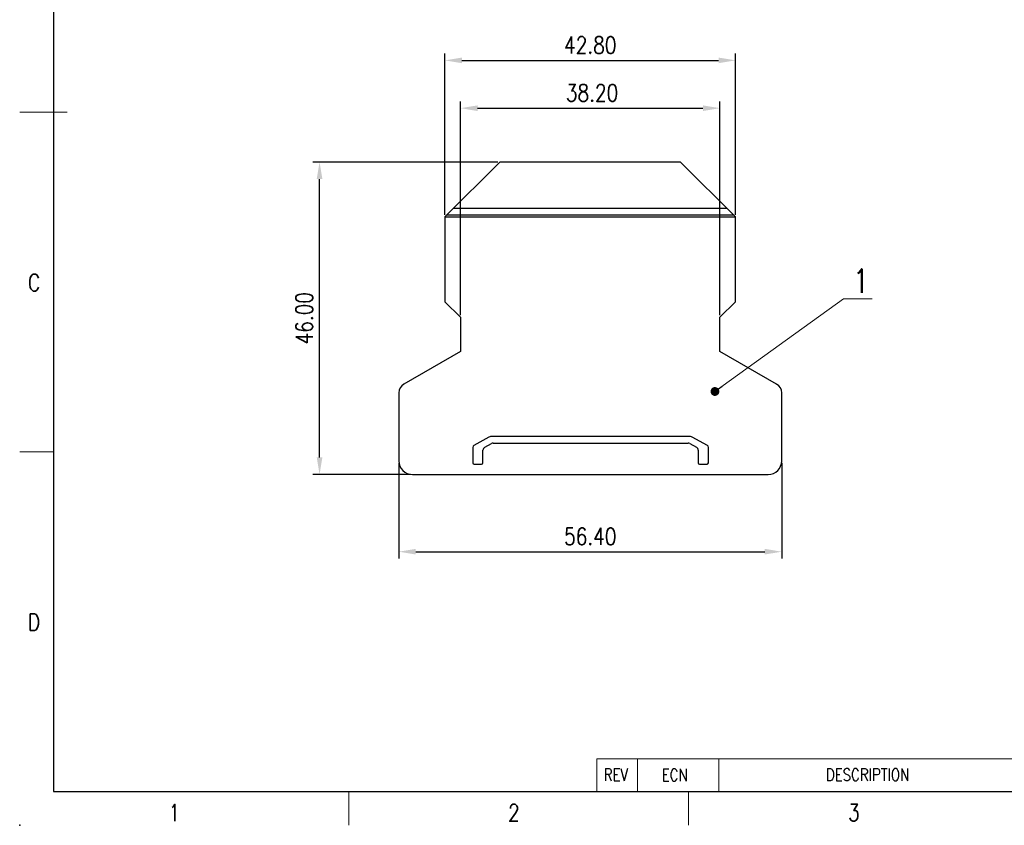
# Model space of a CAD drawing. Header units: inches. Extents: x 2264 to 3980, y -879 to 1385.
# Tile 1 of 4: x 2264 to 2409, y 1175 to 1294. Entities that reach past the tile are written whole.
import ezdxf
from ezdxf.enums import TextEntityAlignment as Align

# ---------------------------------------------------------------- set-up
doc = ezdxf.new("R2010")
doc.units = ezdxf.units.IN
doc.header["$MEASUREMENT"] = 0
doc.layers.get('0').update_dxf_attribs({"lineweight": 30})
doc.layers.get('Defpoints').update_dxf_attribs({"lineweight": 13})
for name, color, linetype, lineweight in [('TEXT', 6, 'Continuous', 13), ('尺寸线', 3, 'Continuous', 13), ('轮廓线', 7, 'Continuous', 30)]:
    doc.layers.add(name, color=color, linetype=linetype, lineweight=lineweight)
doc.layers.add('尺寸层', color=3, linetype='Continuous')
doc.styles.add('Romans-高1.8', font='romans.shx', dxfattribs={"width": 0.8, "height": 1.8})
doc.styles.add('romans-高2.5', font='romans.shx', dxfattribs={"width": 0.8, "height": 2.5})
doc.styles.add('romans-高3.5', font='romans.shx', dxfattribs={"width": 0.8, "height": 3.5})
doc.styles.add('SIMPLEX-V1.1', font='romans.shx')
doc.styles.add('宋体-高2.5', font='txt', dxfattribs={"width": 0.8, "height": 2.5})
doc.dimstyles.new('A4_1-Rev.1.1', dxfattribs={"dimtxt": 2.5, "dimasz": 2.5, "dimexe": 1, "dimexo": 0.3, "dimgap": 1, "dimtad": 1, "dimzin": 1, "dimdsep": 46, "dimtxsty": 'romans-高2.5', "dimcen": 1, "dimclrd": 256, "dimclre": 256, "dimclrt": 256, "dimadec": 1, "dimazin": 0, "dimtfac": 1, "dimtmove": 0, "dimatfit": 3, "dimfxl": 1, "dimtolj": 1, "dimtzin": 0, "dimlwd": -1, "dimlwe": -1, "dimarcsym": 0})
doc.dimstyles.new('ISO-25-ASM-Rev.1.1', dxfattribs={"dimtxt": 3, "dimasz": 2.5, "dimexe": 1, "dimexo": 1, "dimgap": 1, "dimtad": 1, "dimzin": 1, "dimdsep": 46, "dimtxsty": 'SIMPLEX-V1.1', "dimcen": 1, "dimclrd": 256, "dimclre": 256, "dimclrt": 256, "dimadec": 1, "dimazin": 0, "dimtfac": 1, "dimtmove": 0, "dimatfit": 3, "dimfxl": 1, "dimtolj": 1, "dimtzin": 0, "dimlwd": -1, "dimlwe": -1, "dimarcsym": 0})

# ---------------------------------------------------------------- blocks, each defined once
blk = doc.blocks.new('FOR-1754 Rev.1.1-A4客户图')
at = {"layer": 'TEXT'}
for p, q in [((-287, 50), (-292, 50)), ((-243.5, 0), (-243.5, -5)), ((-193.5, 0), (-193.5, -5))]:
    blk.add_line(p, q, dxfattribs=at)
at = {"layer": '尺寸线'}
for p, q in [((-285, 100), (-292, 100)), ((-207, 4.8), (-120, 4.8)), ((-207, 4.8), (-207, 0)), ((-201, 4.8), (-201, 0)), ((-189, 4.8), (-189, 0))]:
    blk.add_line(p, q, dxfattribs=at)
at = {"layer": '轮廓线'}
for p, q in [((-287, 200), (-287, 0)), ((-287, 0), (-74.67, 0))]:
    blk.add_line(p, q, dxfattribs=at)
blk.add_point((-292, -5), dxfattribs=at)
at = {"layer": 'TEXT', "width": 0.8}
for s, height, style, p in [('C', 2.5, 'romans-高2.5', (-290.78, 73.66)), ('D', 2.5, 'romans-高2.5', (-290.78, 23.66)), ('REV', 1.8, 'Romans-高1.8', (-205.97, 1.55)), ('ECN', 1.8, 'Romans-高1.8', (-197.43, 1.52)), ('DESCRIPTION', 1.8, 'Romans-高1.8', (-173.25, 1.55)), ('1', 2.5, 'romans-高2.5', (-270.07, -4.41)), ('2', 2.5, 'romans-高2.5', (-220.07, -4.41)), ('3', 2.5, 'romans-高2.5', (-169.99, -4.37))]:
    blk.add_text(s, height=height, dxfattribs=dict(at, style=style)).set_placement(p)
at = {"layer": '尺寸线', "style": '宋体-高2.5', "width": 0.8}
blk.add_attdef('/', text='', height=2.5, dxfattribs=at).set_placement((-55.64, 31.97), align=Align.MIDDLE_LEFT)
at = {"layer": '尺寸线', "width": 0.8}
for tag, height, style, p in [('/', 2.5, 'romans-高2.5', (-94.89, 30.44)), ('/', 2.5, 'romans-高2.5', (-96.71, 25.38)), ('/', 2.5, 'romans-高2.5', (-102.11, 20.6)), ('15EDGKNM-3.81-XXP-1Y-1000A(H)', 3.5, 'romans-高3.5', (-40.89, 11.73)), ('CENGMZ_2018.10.18', 2.5, 'romans-高2.5', (-97.54, 6.17)), ('15EDGKNM-3.5-C04', 2.5, 'romans-高2.5', (-47.36, 6.2)), ('T0-1', 2.5, 'romans-高2.5', (-5.69, 6.17)), ('CUSTOMER_DRAWING', 2.5, 'romans-高2.5', (-56.48, 1.21)), ('2:1', 2.5, 'romans-高2.5', (-23.28, 1.2)), ('1/1', 2.5, 'romans-高2.5', (-5.77, 1.37))]:
    blk.add_attdef(tag, text='', height=height, dxfattribs=dict(at, style=style)).set_placement(p, align=Align.CENTER)
blk = doc.blocks.new('*D37')
at = {"layer": 'Defpoints', "color": 0}
for p in [(2308.59, 1272.81), (2335.15, 1272.81), (2322.26, 1226.81)]:
    blk.add_point(p, dxfattribs=at)
at = {"layer": '尺寸层'}
for p, q in [((2334.85, 1272.81), (2307.59, 1272.81)), ((2308.59, 1229.31), (2308.59, 1270.31)), ((2321.96, 1226.81), (2307.59, 1226.81))]:
    blk.add_line(p, q, dxfattribs=at)
for points in [[(2308.17, 1270.31), (2309, 1270.31), (2308.59, 1272.81)], [(2308.17, 1229.31), (2309, 1229.31), (2308.59, 1226.81)]]:
    blk.add_solid(points, dxfattribs=at)
at = {"layer": '尺寸层', "insert": (2306.34, 1249.81), "char_height": 2.5, "attachment_point": 5, "rotation": 90, "style": 'romans-高2.5'}
blk.add_mtext('\\A1;46.00', dxfattribs=at)
blk = doc.blocks.new('*D38')
at = {"layer": 'Defpoints', "color": 0}
for p in [(2369.86, 1287.78), (2327.06, 1264.72), (2369.86, 1264.72)]:
    blk.add_point(p, dxfattribs=at)
at = {"layer": '尺寸层'}
for p, q in [((2327.06, 1265.02), (2327.06, 1288.78)), ((2369.86, 1265.02), (2369.86, 1288.78)), ((2329.56, 1287.78), (2367.36, 1287.78))]:
    blk.add_line(p, q, dxfattribs=at)
for points in [[(2329.56, 1288.19), (2329.56, 1287.36), (2327.06, 1287.78)], [(2367.36, 1288.19), (2367.36, 1287.36), (2369.86, 1287.78)]]:
    blk.add_solid(points, dxfattribs=at)
at = {"layer": '尺寸层', "insert": (2348.46, 1290.03), "char_height": 2.5, "attachment_point": 5, "style": 'romans-高2.5'}
blk.add_mtext('\\A1;42.80', dxfattribs=at)
blk = doc.blocks.new('*D39')
at = {"layer": 'Defpoints', "color": 0}
for p in [(2320.26, 1228.81), (2376.66, 1228.81), (2376.66, 1215.43)]:
    blk.add_point(p, dxfattribs=at)
at = {"layer": '尺寸层'}
for p, q in [((2320.26, 1228.51), (2320.26, 1214.43)), ((2376.66, 1228.51), (2376.66, 1214.43)), ((2322.76, 1215.43), (2374.16, 1215.43))]:
    blk.add_line(p, q, dxfattribs=at)
for points in [[(2322.76, 1215.85), (2322.76, 1215.02), (2320.26, 1215.43)], [(2374.16, 1215.85), (2374.16, 1215.02), (2376.66, 1215.43)]]:
    blk.add_solid(points, dxfattribs=at)
at = {"layer": '尺寸层', "insert": (2348.46, 1217.68), "char_height": 2.5, "attachment_point": 5, "style": 'romans-高2.5'}
blk.add_mtext('\\A1;56.40', dxfattribs=at)
blk = doc.blocks.new('*D42')
at = {"layer": 'Defpoints', "color": 0}
for p in [(2367.56, 1280.74), (2329.36, 1249.95), (2367.56, 1249.95)]:
    blk.add_point(p, dxfattribs=at)
at = {"layer": '尺寸层'}
for p, q in [((2329.36, 1250.25), (2329.36, 1281.74)), ((2331.86, 1280.74), (2365.06, 1280.74)), ((2367.56, 1250.25), (2367.56, 1281.74))]:
    blk.add_line(p, q, dxfattribs=at)
for points in [[(2331.86, 1281.15), (2331.86, 1280.32), (2329.36, 1280.74)], [(2365.06, 1281.15), (2365.06, 1280.32), (2367.56, 1280.74)]]:
    blk.add_solid(points, dxfattribs=at)
at = {"layer": '尺寸层', "insert": (2348.73, 1282.99), "char_height": 2.5, "attachment_point": 5, "style": 'romans-高2.5'}
blk.add_mtext('\\A1;38.20', dxfattribs=at)
blk = doc.blocks.new('_Dot-Rev.1.1')
at = {"color": 0, "linetype": 'ByBlock', "lineweight": -2}
blk.add_line((-0.5, 0), (-1, 0), dxfattribs=at)
at = {"color": 0, "linetype": 'ByBlock', "lineweight": 100, "const_width": 0.5}
blk.add_lwpolyline([(-0.25, 0, 1), (0.25, 0, 1)], format="xyb", close=True, dxfattribs=at)

msp = doc.modelspace()

# ---------------------------------------------------------------- linework, layer by layer
at = {"color": 7, "linetype": 'Continuous'}
for p, q in [((2327.061, 1264.718), (2335.154, 1272.811)), ((2361.769, 1272.811), (2335.154, 1272.811)), ((2369.861, 1264.718), (2361.769, 1272.811)), ((2327.061, 1264.718), (2369.861, 1264.718)), ((2327.061, 1264.718), (2327.061, 1252.245)), ((2369.591, 1264.989), (2327.332, 1264.989)), ((2328.361, 1266.018), (2368.561, 1266.018)), ((2369.861, 1252.245), (2369.861, 1264.718)), ((2327.061, 1252.245), (2329.361, 1249.945)), ((2367.561, 1249.945), (2369.861, 1252.245)), ((2329.361, 1249.945), (2329.361, 1244.932)), ((2367.561, 1244.932), (2367.561, 1249.945)), ((2329.361, 1244.932), (2321.011, 1240.111)), ((2375.911, 1240.111), (2367.561, 1244.932)), ((2320.261, 1238.812), (2320.261, 1228.811)), ((2376.661, 1228.811), (2376.661, 1238.812)), ((2333.543, 1232.288), (2331.317, 1231.061)), ((2332.92, 1230.803), (2333.913, 1231.35)), ((2362.997, 1232.412), (2334.026, 1232.412)), ((2334.154, 1231.412), (2362.868, 1231.412)), ((2363.11, 1231.35), (2364.103, 1230.803)), ((2365.706, 1231.061), (2363.479, 1232.288)), ((2331.161, 1230.799), (2331.161, 1228.511)), ((2332.661, 1228.511), (2332.661, 1230.365)), ((2364.361, 1230.365), (2364.361, 1228.511)), ((2365.861, 1228.511), (2365.861, 1230.799)), ((2331.361, 1228.311), (2332.461, 1228.311)), ((2364.561, 1228.311), (2365.661, 1228.311)), ((2322.261, 1226.811), (2374.661, 1226.811))]:
    msp.add_line(p, q, dxfattribs=at)
for centre, radius, start, end in [((2321.761, 1238.812), 1.5, 120, 180), ((2375.161, 1238.812), 1.5, 0, 60), ((2334.026, 1231.412), 1, 90, 118.84181), ((2334.154, 1230.912), 0.5, 90, 118.84181), ((2362.868, 1230.912), 0.5, 61.15819, 90), ((2362.997, 1231.412), 1, 61.15819, 90), ((2331.461, 1230.799), 0.3, 118.84181, 180), ((2333.161, 1230.365), 0.5, 118.84181, 180), ((2363.861, 1230.365), 0.5, 0, 61.15819), ((2365.561, 1230.799), 0.3, 0, 61.15819), ((2322.261, 1228.811), 2, 180, 270), ((2331.361, 1228.511), 0.2, 180, 270), ((2332.461, 1228.511), 0.2, 270, 0), ((2364.561, 1228.511), 0.2, 180, 270), ((2365.661, 1228.511), 0.2, 270, 0), ((2374.661, 1228.811), 2, 270, 0)]:
    msp.add_arc(centre, radius, start, end, dxfattribs=at)
at = {"layer": '尺寸线'}
msp.add_line((2355.418, 1184.94), (2367.418, 1184.94), dxfattribs=at)

# ---------------------------------------------------------------- block references
msp.add_blockref('FOR-1754 Rev.1.1-A4客户图', (2556.418, 1180.145))

# ---------------------------------------------------------------- texts
at = {"layer": '尺寸线', "insert": (2387.129, 1257.05), "char_height": 3.5, "width": 165.4371, "attachment_point": 1, "style": 'romans-高2.5'}
msp.add_mtext('1', dxfattribs=at)

# ---------------------------------------------------------------- dimensions: what is measured, and where the dimension line sits
at = {"layer": '尺寸层'}
for base, p1, p2, picture, middle in [((2369.861, 1287.777), (2327.061, 1264.718), (2369.861, 1264.718), '*D38', (2348.461, 1287.777)), ((2367.561, 1280.736), (2329.361, 1249.945), (2367.561, 1249.945), '*D42', (2348.728, 1280.736))]:
    dim = msp.add_linear_dim(base=base, p1=p1, p2=p2, dimstyle='A4_1-Rev.1.1', dxfattribs=at)
    dim.commit()
    dim.dimension.update_dxf_attribs({"geometry": picture, "text_midpoint": middle, "dimtype": 160})
dim = msp.add_linear_dim(base=(2308.585, 1272.811), p1=(2322.261, 1226.811), p2=(2335.154, 1272.811), angle=90, dimstyle='A4_1-Rev.1.1', dxfattribs=at)
dim.commit()
dim.dimension.update_dxf_attribs({"geometry": '*D37', "text_midpoint": (2308.585, 1249.811), "dimtype": 160})
dim = msp.add_linear_dim(base=(2376.661, 1215.434), p1=(2320.261, 1228.811), p2=(2376.661, 1228.811), dimstyle='A4_1-Rev.1.1', dxfattribs=at)
dim.commit()
dim.dimension.update_dxf_attribs({"geometry": '*D39', "text_midpoint": (2348.461, 1217.684)})

# ---------------------------------------------------------------- leaders
at = {"layer": '尺寸线'}
msp.add_leader([(2366.827, 1239.022), (2385.746, 1252.658), (2389.963, 1252.658)], dimstyle='ISO-25-ASM-Rev.1.1', override={"dimasz": 1.3, "dimtad": 0, "dimldrblk": '_Dot-Rev.1.1'}, dxfattribs=at)

doc.saveas('drawing.dxf')
